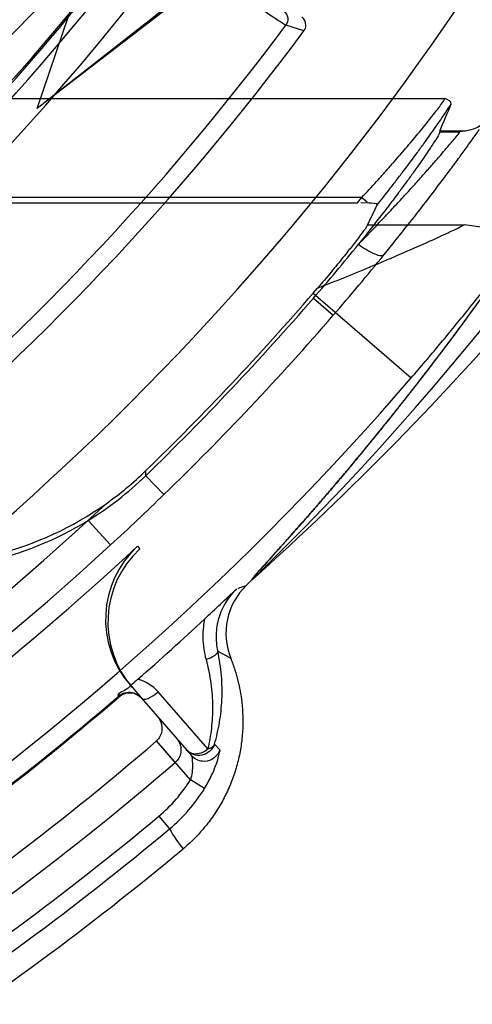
# Model space of a CAD drawing. Header units: millimetres. Extents: x 0 to 297, y 0 to 210.
# Tile 35 of 256: x 147.7771 to 147.8451, y 90.977 to 91.1248. Entities that reach past the tile are written whole.
import ezdxf

# ---------------------------------------------------------------- set-up
doc = ezdxf.new("R2010")
doc.units = ezdxf.units.MM
doc.header["$LTSCALE"] = 16.335
doc.layers.get('0').update_dxf_attribs({"linetype": 'CONTINUOUS'})
for name, color, linetype in [('01_GLOBAL', 7, 'CONTINUOUS'), ('INTFCLR_1', 7, 'CONTINUOUS'), ('INTFCLR_144815', 7, 'CONTINUOUS')]:
    doc.layers.add(name, color=color, linetype=linetype)

msp = doc.modelspace()

# ---------------------------------------------------------------- linework, layer by layer
at = {"color": 7, "linetype": 'Continuous'}
msp.add_circle((148.2308034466, 92.1164639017), 1.9, dxfattribs=at)
at = {"color": 9, "linetype": 'Continuous'}
msp.add_arc((148.2308034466, 92.1164639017), 1.8756493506, 182.9674534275, 267.0325465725, dxfattribs=at)
at = {"layer": '01_GLOBAL', "color": 7, "linetype": 'Continuous'}
msp.add_circle((148.2308034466, 92.1164639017), 1.925, dxfattribs=at)
at = {"layer": 'INTFCLR_1', "color": 6, "linetype": 'Continuous'}
for radius in [0.3017258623, 0.2867456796]:
    msp.add_arc((147.5056636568, 91.35632411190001), radius, 270, 90.00000002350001, dxfattribs=at)
at = {"layer": 'INTFCLR_144815', "color": 6, "linetype": 'Continuous'}
for p, q in [((147.7797297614, 91.11148943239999), (147.8044424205, 91.1838241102)), ((147.8434135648, 91.1613241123), (147.7797297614, 91.11148943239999)), ((147.7823849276, 91.1135671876), (147.8441244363, 91.16091369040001)), ((147.8402515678, 91.1080722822), (147.840236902, 91.107950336)), ((147.8440893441, 91.1080722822), (147.8402515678, 91.1080722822)), ((147.8440893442, 91.1080722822), (147.8432801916, 91.107950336)), ((147.7543419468, 91.0973019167), (147.8278893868, 91.0973019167)), ((147.8296087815, 91.0972448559), (147.8283734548, 91.09729790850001)), ((147.8212175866, 91.0837528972), (147.8218712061, 91.0845122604)), ((147.7940569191, 91.0245656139), (147.7954496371, 91.0229634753)), ((147.8053857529, 91.01536109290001), (147.7979319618, 91.0239263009)), ((147.7919501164, 91.0232721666), (147.7919139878, 91.0232417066))]:
    msp.add_line(p, q, dxfattribs=at)
at = {"layer": 'INTFCLR_144815', "color": 9, "linetype": 'Continuous'}
for p, q in [((147.8198382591, 91.12310105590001), (147.8171258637, 91.12396029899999)), ((147.7726612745, 91.1129641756), (147.8410159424, 91.1129641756)), ((147.840236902, 91.107950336), (147.8432801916, 91.107950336)), ((147.8285332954, 91.09810498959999), (147.7551757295, 91.09810498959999)), ((147.8278893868, 91.0973019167), (147.8285332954, 91.09810498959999)), ((147.8285332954, 91.09810498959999), (147.8293594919, 91.09744422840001)), ((147.8294047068, 91.0940083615), (147.8439354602, 91.0940083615)), ((147.8212175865, 91.08375289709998), (147.8359479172, 91.0710290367)), ((147.8212683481, 91.0830112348), (147.8242478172, 91.08043102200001)), ((147.7960585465, 91.056362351), (147.7961011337, 91.0571328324)), ((147.7988000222, 91.0535305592), (147.7960585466, 91.056362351)), ((147.7874006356, 91.04965049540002), (147.7907831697, 91.0459685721)), ((147.7948054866, 91.04577450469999), (147.7951622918, 91.04539128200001)), ((147.8068776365, 91.03004625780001), (147.8088387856, 91.0289616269)), ((147.7940569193, 91.024565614), (147.7937131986, 91.02496101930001)), ((147.7919995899, 91.0231426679), (147.7919142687, 91.02324194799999)), ((147.7954496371, 91.0229634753), (147.8029327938, 91.0143550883)), ((147.8004934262, 91.0133294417), (147.7976827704, 91.01656273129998)), ((147.8027746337, 91.01072639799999), (147.7976932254, 91.01657188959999)), ((147.8071937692, 91.0152285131), (147.8064031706, 91.0160886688)), ((147.8048955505, 91.00941770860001), (147.8027746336, 91.0107263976)), ((147.7980380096, 91.005266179), (147.799632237, 91.0033519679))]:
    msp.add_line(p, q, dxfattribs=at)
at = {"layer": 'INTFCLR_144815', "color": 6, "linetype": 'Continuous'}
for radius in [0.3190566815, 0.3040475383]:
    msp.add_circle((147.5056636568, 91.35632411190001), radius, dxfattribs=at)
for centre, radius, start, end in [((147.5056636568, 91.35632411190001), 0.4398395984, 313.9937911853, 154.5150993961), ((147.5056636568, 91.35632411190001), 0.3241269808, 308.490992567, 51.50900743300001), ((147.5056636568, 91.35632411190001), 0.391278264, 309.5878226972, 323.4121773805), ((147.5900420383, 91.28331516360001), 0.3059203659, 319.0986670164, 321.0712896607), ((147.505663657, 91.3563241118), 0.4174999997, 314.0715893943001, 319.1075185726), ((147.5056636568, 91.35632411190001), 0.4169764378, 314.1494324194, 319.1799903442), ((147.7612756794, 91.09229014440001), 0.0500065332, 301.4954530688, 314.0723645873), ((147.76127513, 91.09300957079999), 0.04999990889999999, 305.2135773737, 314.1485727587), ((147.7612947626, 91.0929688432), 0.04995510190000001, 263.220990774, 305.2221155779), ((147.761301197, 91.0922432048), 0.0499530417, 263.1498085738, 301.4986237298), ((147.5056636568, 91.35632411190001), 0.4243159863, 293.0433107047, 312.9566892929), ((147.8050338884, 91.03480236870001), 0.0150002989, 132.957876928, 221.0012221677), ((147.8053777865, 91.03440695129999), 0.0150004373, 132.9560125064, 221.0007423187), ((147.3790448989, 91.4928400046), 0.6253806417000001, 312.9182188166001, 313.5211238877), ((147.8181149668, 91.03270159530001), 0.0100019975, 133.9956224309, 201.9582976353), ((147.5056636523, 91.35632411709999), 0.4391850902, 311.1884558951, 312.9488442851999), ((147.7936293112, 91.0212468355), 0.0025000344, 40.99860246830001, 130.6750194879), ((147.5056636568, 91.35632411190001), 0.4393155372, 295.3242082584, 310.6757917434), ((147.5056636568, 91.35632411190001), 0.4480099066, 295.3197252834, 310.6802747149), ((147.5056636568, 91.35632411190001), 0.452294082, 295.3184492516, 310.6815507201), ((147.5056636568, 91.35632411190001), 0.4629607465, 296.2550977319, 309.7449022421)]:
    msp.add_arc(centre, radius, start, end, dxfattribs=at)
at = {"layer": 'INTFCLR_144815', "color": 9, "linetype": 'Continuous'}
for centre, radius, start, end in [((147.5056636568, 91.35632411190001), 0.4080560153, 292.4997540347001, 54.0964566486), ((147.5056636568, 91.35632411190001), 0.3298406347, 314.0862202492, 45.9137797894), ((147.5056636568, 91.35632411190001), 0.3219531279, 313.8592910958, 46.1407088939), ((147.5056636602, 91.3563241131), 0.3681108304, 292.4997540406, 16.610836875), ((147.5056636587, 91.3563241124), 0.3618983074, 311.2505121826, 12.701512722), ((147.5056636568, 91.35632411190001), 0.4164420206, 203.8266800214, 313.0809380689), ((147.5056636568, 91.35632411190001), 0.4214424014, 203.8278898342, 312.5732768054), ((147.5056636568, 91.35632411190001), 0.4364412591, 203.8266800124, 319.1799903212), ((147.5056636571, 91.3563241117), 0.3621400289, 313.0638327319, 323.1640956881), ((147.5056636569, 91.35632411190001), 0.3636235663, 309.832493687, 323.1675063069), ((147.5032546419, 91.3932057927), 0.3841975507, 312.1945882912, 318.3797053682), ((147.5048637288, 91.3840173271), 0.4606470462, 311.8235167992, 326.745087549), ((147.5056636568, 91.35632411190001), 0.3885893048, 309.724476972, 323.2755230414), ((147.5293495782, 91.33583041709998), 0.3901202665, 319.1054919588, 320.8524199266), ((147.5056636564, 91.3563241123), 0.4214414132, 314.0715894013, 319.1075185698), ((147.5052079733, 91.35674792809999), 0.4220628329, 312.5799076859, 314.076015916), ((147.7972821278, 91.0760405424), 0.0387191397, 289.1272192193, 291.0155364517), ((147.5056636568, 91.35632411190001), 0.4391846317, 295.3242563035, 310.6757436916), ((147.7836748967, 91.022510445), 0.0224424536, 309.7916286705, 328.3264794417), ((147.7836619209, 91.0225259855), 0.0249538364, 309.7914037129, 328.3114869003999), ((147.5056636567, 91.3563241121), 0.4568636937, 296.2111854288, 309.7888145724), ((147.5056636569, 91.3563241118), 0.4593548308, 296.2111854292, 309.7888145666), ((147.8248387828, 91.0182727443), 0.0292916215, 210.6230078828, 217.7146727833)]:
    msp.add_arc(centre, radius, start, end, dxfattribs=at)
at = {"layer": 'INTFCLR_144815', "color": 7, "linetype": 'Continuous'}
msp.add_arc((147.4953819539, 91.33621322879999), 0.4328946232, 320.3364534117, 324.1640080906, dxfattribs=at)
at = {"layer": 'INTFCLR_144815', "color": 6, "linetype": 'Continuous'}
for centre, major_axis, ratio, start_param, end_param in [((147.5056636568, 91.2606658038), (0, 0.3780122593), 0.9674516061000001, -1.9863247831, -1.9745975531), ((147.5056636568, 91.26161513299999), (0, 0.3742608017), 0.9674516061, -2.0351378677, -2.0263078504)]:
    msp.add_ellipse(centre, major_axis=major_axis, ratio=ratio, start_param=start_param, end_param=end_param, dxfattribs=at)
at = {"layer": 'INTFCLR_144815', "color": 9, "linetype": 'Continuous'}
for points, knots in [([(147.8171258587, 91.1239602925), (147.8169050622, 91.1240347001), (147.8162794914, 91.1244838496), (147.8149769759, 91.1253019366), (147.8134949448, 91.126342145), (147.8122216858, 91.1272255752), (147.8113704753, 91.12782244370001), (147.8099085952, 91.128850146), (147.8083932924, 91.1299243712), (147.8068243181, 91.1310424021), (147.8056792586, 91.1318601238), (147.8035820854, 91.13336252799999), (147.8014540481, 91.13489614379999), (147.7995912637, 91.1362440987), (147.7983098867, 91.1371728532), (147.7973474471, 91.1378722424), (147.7967048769, 91.13833992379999)], [0, 0, 0, 0, 0.0279811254, 0.09086047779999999, 0.1859092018, 0.244841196, 0.2770726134, 0.3107473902, 0.4594473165, 0.5001328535, 0.5421138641, 0.6284246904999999, 0.8099462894, 0.8571238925, 0.9045571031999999, 1, 1, 1, 1]), ([(147.8168067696, 91.1260693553), (147.8171180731, 91.1258427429), (147.8175755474, 91.12510711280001), (147.817356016, 91.1242694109), (147.8171258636, 91.1239602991)], [0, 0, 0, 0, 0.4997833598, 1, 1, 1, 1]), ([(147.8285333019, 91.09810498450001), (147.8292778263, 91.0989014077), (147.830380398, 91.10010115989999), (147.8318278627, 91.1017050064), (147.833218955, 91.1032686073), (147.8345611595, 91.1048101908), (147.8358459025, 91.1063177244), (147.8367445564, 91.10738939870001), (147.837584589, 91.1084076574), (147.8383555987, 91.10936184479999), (147.8391416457, 91.1103444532), (147.8400253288, 91.1115273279), (147.8407453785, 91.1123892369), (147.8410159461, 91.1129641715)], [0, 0, 0, 0, 0.1683919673, 0.2516636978, 0.3336890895, 0.4916393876, 0.5673603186, 0.6396165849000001, 0.7076609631, 0.7712309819, 0.8291369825, 0.9018563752, 1, 1, 1, 1]), ([(147.8308238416, 91.096969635), (147.8314580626, 91.0977658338), (147.8324553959, 91.09903214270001), (147.8337996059, 91.10077058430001), (147.8351998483, 91.1026067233), (147.8365508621, 91.10441554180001), (147.8378424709, 91.1061843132), (147.8387467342, 91.1074421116), (147.8395917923, 91.108637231), (147.8403689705, 91.10975620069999), (147.8411558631, 91.11091232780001), (147.8416756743, 91.11169742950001), (147.8419597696, 91.1121384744)], [0, 0, 0, 0, 0.1622282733, 0.2568839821, 0.3502198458, 0.5302364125, 0.6166785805, 0.6992671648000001, 0.7771185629, 0.8499495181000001, 0.9163897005, 1, 1, 1, 1]), ([(147.8280261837, 91.09108919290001), (147.8292302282, 91.0923211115), (147.830998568, 91.0941604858), (147.8330233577, 91.0963152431), (147.8341333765, 91.0975095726), (147.8349383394, 91.0983828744), (147.8357182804, 91.0992355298), (147.8367033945, 91.100319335), (147.8378570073, 91.101604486), (147.8391408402, 91.10305458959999), (147.8405581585, 91.10466957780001), (147.8419100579, 91.106293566), (147.8429353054, 91.1074402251), (147.8432801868, 91.1079503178)], [0, 0, 0, 0, 0.2272093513, 0.3365263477, 0.3899991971, 0.4422717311, 0.4931820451, 0.5424167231, 0.6354530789, 0.7209599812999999, 0.7978932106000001, 0.9187841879, 1, 1, 1, 1]), ([(147.8318965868, 91.0895396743), (147.8331163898, 91.09103826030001), (147.8349077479, 91.09327290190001), (147.836954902, 91.09588667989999), (147.8380776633, 91.0973368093), (147.8388924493, 91.0983971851), (147.8396819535, 91.0994324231), (147.8406788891, 91.1007494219), (147.8418473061, 91.1023097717), (147.8431469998, 91.10407039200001), (147.8445932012, 91.10605816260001), (147.8455960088, 91.1074627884), (147.8462061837, 91.108336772)], [0, 0, 0, 0, 0.2453301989, 0.363610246, 0.4215247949, 0.4781795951, 0.5333949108, 0.5868240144, 0.6878963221, 0.7808888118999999, 0.8646674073, 1, 1, 1, 1]), ([(147.8218710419, 91.0845122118), (147.8228614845, 91.0848976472), (147.8251528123, 91.0857999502), (147.8280638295, 91.0869788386), (147.8305868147, 91.0880259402), (147.8323936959, 91.0887879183), (147.8351243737, 91.0899578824), (147.8376795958, 91.0910844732), (147.8400356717, 91.0921572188), (147.8411824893, 91.09268616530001), (147.8424691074, 91.09329228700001), (147.8433725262, 91.09371471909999), (147.8439354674, 91.09400836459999)], [0, 0, 0, 0, 0.1326977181, 0.3074679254, 0.3921253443, 0.4737613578, 0.5523080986, 0.7630455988, 0.8224086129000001, 0.8755394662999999, 0.9207250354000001, 1, 1, 1, 1]), ([(147.8280261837, 91.09108919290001), (147.8288017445, 91.0905238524), (147.8299099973, 91.08983971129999), (147.8312366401, 91.08935175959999), (147.8317867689, 91.0894140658), (147.8318965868, 91.0895396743)], [0, 0, 0, 0, 0.6671704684, 0.8840162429, 1, 1, 1, 1]), ([(147.8359479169, 91.0710290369), (147.8373669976, 91.07267190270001), (147.8401589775, 91.07595659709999), (147.8435645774, 91.0800945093), (147.8461988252, 91.0833737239), (147.848092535, 91.0857689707), (147.8496196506, 91.08773107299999), (147.8509619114, 91.0894760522), (147.8516978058, 91.09044219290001), (147.8521404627, 91.0910269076)], [0, 0, 0, 0, 0.2530594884, 0.5024998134, 0.6246831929, 0.7433732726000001, 0.8584299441, 0.914511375, 1, 1, 1, 1]), ([(147.809695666, 91.0393637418), (147.8093968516, 91.0390771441), (147.8088226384, 91.0384534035), (147.808082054, 91.0374090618), (147.8074746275, 91.0362612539), (147.8070234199, 91.035048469), (147.8067348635, 91.0337918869), (147.8065732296, 91.0321168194), (147.8066948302, 91.0308520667), (147.8068776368, 91.0300462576)], [0, 0, 0, 0, 0.1221892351, 0.2494442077, 0.3768094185, 0.5043356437, 0.6302553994, 0.7561507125, 1, 1, 1, 1]), ([(147.8049002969, 91.03485722), (147.8048245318, 91.0344864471), (147.80467877, 91.0335568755), (147.8045880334, 91.0315068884), (147.8048340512, 91.0298336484), (147.8051241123, 91.0287639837)], [0, 0, 0, 0, 0.1848153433, 0.4587444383, 1, 1, 1, 1]), ([(147.8068776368, 91.03004625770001), (147.8069200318, 91.0297814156), (147.8062372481, 91.0291377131), (147.8055853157, 91.0289046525), (147.8051241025, 91.0287639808)], [0, 0, 0, 0, 0.3574264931, 1, 1, 1, 1]), ([(147.8064031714, 91.01608867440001), (147.8067155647, 91.0171557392), (147.8070928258, 91.0188018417), (147.8074010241, 91.0210469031), (147.8075777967, 91.0233843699), (147.807517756, 91.0264106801), (147.8071499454, 91.02882872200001), (147.8068776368, 91.03004625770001)], [0, 0, 0, 0, 0.2364538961, 0.3580528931, 0.4817206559, 0.7346738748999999, 1, 1, 1, 1]), ([(147.8051241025, 91.0287639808), (147.8054396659, 91.0275885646), (147.8059136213, 91.0252645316), (147.8061249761, 91.0223437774), (147.8060775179, 91.0200960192), (147.8059016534, 91.01795433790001), (147.8056282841, 91.0163809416), (147.8053857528, 91.0153610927)], [0, 0, 0, 0, 0.2697162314, 0.5239746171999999, 0.6472094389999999, 0.7676811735, 1, 1, 1, 1]), ([(147.7954490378, 91.0229629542), (147.7953465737, 91.0230808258), (147.7949472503, 91.0234640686), (147.7937665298, 91.0240283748), (147.7925116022, 91.02371317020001), (147.7919619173, 91.023258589)], [0, 0, 0, 0, 0.1235678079, 0.4356495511, 1, 1, 1, 1]), ([(147.7954490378, 91.0229629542), (147.7957474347, 91.0226199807), (147.7969465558, 91.0231581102), (147.7975854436, 91.0236246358), (147.797931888, 91.0239263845)], [0, 0, 0, 0, 0.4973640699, 1, 1, 1, 1]), ([(147.8064031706, 91.0160886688), (147.8062633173, 91.01568005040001), (147.8057569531, 91.0149228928), (147.8045405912, 91.01432860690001), (147.8031903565, 91.014416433), (147.8024365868, 91.0149259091), (147.8021538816, 91.01525112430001)], [0, 0, 0, 0, 0.2502110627, 0.5004235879, 0.7503535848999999, 1, 1, 1, 1]), ([(147.8021538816, 91.01525112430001), (147.8024285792, 91.0149351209), (147.8035698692, 91.01436618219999), (147.8048222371, 91.0148752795), (147.8053857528, 91.01536109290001)], [0, 0, 0, 0, 0.3601088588, 1, 1, 1, 1]), ([(147.8071937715, 91.0152285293), (147.8070007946, 91.0146359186), (147.8062077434, 91.0136932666), (147.804439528, 91.0133297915), (147.8033407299, 91.01388581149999), (147.8029327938, 91.0143550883)], [0, 0, 0, 0, 0.3621929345, 0.6386449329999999, 1, 1, 1, 1]), ([(147.8048955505, 91.00941770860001), (147.805096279, 91.00974331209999), (147.8054720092, 91.01039554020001), (147.8060427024, 91.0115234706), (147.8065334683, 91.0127097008), (147.8069761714, 91.0138973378), (147.8070805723, 91.01464736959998), (147.8072782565, 91.0151384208), (147.8071937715, 91.0152285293)], [0, 0, 0, 0, 0.182285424, 0.3588122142, 0.6005021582, 0.8007492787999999, 0.9411354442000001, 1, 1, 1, 1]), ([(147.8053857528, 91.0153610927), (147.8055039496, 91.0153902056), (147.8059058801, 91.01551521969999), (147.806283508, 91.01581048), (147.8064031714, 91.01608867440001)], [0, 0, 0, 0, 0.2867132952, 1, 1, 1, 1]), ([(147.8029327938, 91.0143550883), (147.8030289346, 91.0142444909), (147.803028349, 91.0137496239), (147.8031644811, 91.0125806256), (147.8029985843, 91.01146743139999), (147.8027746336, 91.0107263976)], [0, 0, 0, 0, 0.1199986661, 0.3660893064, 1, 1, 1, 1])]:
    msp.add_open_spline(points, degree=3, knots=knots, dxfattribs=at)
at = {"layer": 'INTFCLR_144815', "color": 6, "linetype": 'Continuous'}
for points, knots in [([(147.8198382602, 91.1231010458), (147.8200236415, 91.12335077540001), (147.8202986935, 91.12412790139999), (147.8198836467, 91.1249397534), (147.8195142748, 91.1252081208)], [0, 0, 0, 0, 0.4051870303, 1, 1, 1, 1]), ([(147.840236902, 91.107950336), (147.8401885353, 91.107548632), (147.8395365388, 91.1067255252), (147.8388595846, 91.1055518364), (147.8380526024, 91.1043854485), (147.8372910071, 91.1032820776), (147.8363992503, 91.10202811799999), (147.8353639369, 91.1005987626), (147.834180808, 91.0989983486), (147.8328519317, 91.09723378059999), (147.8313796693, 91.0953185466), (147.8297581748, 91.0932493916), (147.8286230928, 91.0918285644), (147.8280261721, 91.0910892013)], [0, 0, 0, 0, 0.0582374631, 0.1419484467, 0.198906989, 0.2614613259, 0.3351653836, 0.4202963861, 0.5155216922, 0.6216226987, 0.7382481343, 0.8632245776, 1, 1, 1, 1]), ([(147.8465683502, 91.1090945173), (147.8463638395, 91.1088068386), (147.8454828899, 91.10840667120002), (147.8446331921, 91.1081591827), (147.8440893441, 91.1080722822)], [0, 0, 0, 0, 0.3905718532, 1, 1, 1, 1]), ([(147.8294047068, 91.0940083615), (147.8291915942, 91.09356855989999), (147.8285681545, 91.0928000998), (147.8275933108, 91.09147448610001), (147.8266197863, 91.09024828), (147.8256660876, 91.08905977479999), (147.8248216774, 91.0880233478), (147.8238939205, 91.08690162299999), (147.8229035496, 91.08572166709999), (147.8222190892, 91.0849178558), (147.8218712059, 91.0845122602)], [0, 0, 0, 0, 0.1208912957, 0.2419141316, 0.408176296, 0.5077322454, 0.6189391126, 0.7388470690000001, 0.8678200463, 1, 1, 1, 1]), ([(147.8521403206, 91.0910267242), (147.8524137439, 91.0914252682), (147.8513807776, 91.09256634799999), (147.8498526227, 91.0929020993), (147.8482208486, 91.0933596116), (147.846682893, 91.09362783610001), (147.8453484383, 91.0938341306), (147.8444199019, 91.09395148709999), (147.8439354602, 91.0940083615)], [0, 0, 0, 0, 0.157793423, 0.3286121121, 0.5598027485, 0.6943306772, 0.8407539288, 1, 1, 1, 1]), ([(147.8088387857, 91.02896162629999), (147.8090729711, 91.0283804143), (147.8094711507, 91.02727263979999), (147.809932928, 91.0256405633), (147.8102820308, 91.02402366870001), (147.8105417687, 91.0222706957), (147.8106831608, 91.0202717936), (147.8106514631, 91.0180890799), (147.810416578, 91.015825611), (147.8099775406, 91.0135869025), (147.809333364, 91.011404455), (147.8084946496, 91.009290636), (147.8074709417, 91.0072610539), (147.8062691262, 91.005335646), (147.8048966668, 91.0035316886), (147.803366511, 91.0018580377), (147.8022485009, 91.000837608), (147.8016671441, 91.0003541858)], [0, 0, 0, 0, 0.0596224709, 0.1118800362, 0.1612840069, 0.2169162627, 0.2803560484, 0.3517446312, 0.4243453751, 0.4965934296, 0.5685066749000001, 0.6405527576, 0.7126874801, 0.7845037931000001, 0.8562107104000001, 0.9280582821, 1, 1, 1, 1]), ([(147.7948836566, 91.025816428), (147.7945975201, 91.0255660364), (147.7939446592, 91.0250544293), (147.7932967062, 91.0241793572), (147.7916278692, 91.0236451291), (147.7919619, 91.0232585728)], [0, 0, 0, 0, 0.2937446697, 0.6053127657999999, 1, 1, 1, 1]), ([(147.7977762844, 91.0202869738), (147.7980077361, 91.0200207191), (147.7984321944, 91.01931341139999), (147.7986178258, 91.017917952), (147.7981104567, 91.016930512), (147.7976932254, 91.01657188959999)], [0, 0, 0, 0, 0.2600817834, 0.5944045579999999, 1, 1, 1, 1]), ([(147.8007431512, 91.016873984), (147.8009773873, 91.01660452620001), (147.8013406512, 91.01594081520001), (147.801432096, 91.0146078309), (147.8009249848, 91.0137003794), (147.8004934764, 91.0133294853)], [0, 0, 0, 0, 0.2748699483, 0.5619443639, 1, 1, 1, 1])]:
    msp.add_open_spline(points, degree=3, knots=knots, dxfattribs=at)
for points in [[(147.8419597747, 91.1121384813), (147.8421194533, 91.1125247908), (147.8414047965, 91.1128107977), (147.8410159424, 91.1129641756)], [(147.8308238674, 91.09696967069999), (147.831001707, 91.09734495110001), (147.830022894, 91.097213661), (147.8296087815, 91.0972448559)]]:
    msp.add_open_spline(points, degree=3, dxfattribs=at)
at = {"layer": 'INTFCLR_144815', "color": 7, "linetype": 'Continuous'}
for points, knots in [([(147.8120407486, 91.04074218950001), (147.811738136, 91.0404484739), (147.8130961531, 91.04216003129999), (147.8137158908, 91.0427523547), (147.8148421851, 91.0440257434), (147.8159348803, 91.0452295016), (147.8169603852, 91.0463747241), (147.8179335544, 91.04746524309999), (147.8188193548, 91.04846322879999), (147.8198245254, 91.0496020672), (147.8209576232, 91.05089445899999), (147.8222005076, 91.0523230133), (147.8235495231, 91.05388687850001), (147.8249785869, 91.05555909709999), (147.8264958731, 91.05735266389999), (147.828075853, 91.0592407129), (147.8297118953, 91.06121828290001), (147.8313916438, 91.06327316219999), (147.8331251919, 91.0654206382), (147.834920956, 91.0676747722), (147.8367635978, 91.0700202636), (147.8386262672, 91.07242569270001), (147.8405002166, 91.0748813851), (147.8423998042, 91.07740843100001), (147.8443504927, 91.08004443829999), (147.8456611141, 91.0818446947), (147.8463275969, 91.0827679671)], [0, 0, 0, 0, 0.0233124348, 0.0498213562, 0.0795643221, 0.1073954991, 0.1424208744, 0.1637334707, 0.1883389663, 0.216148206, 0.2477154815, 0.2833488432, 0.3208247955, 0.3618854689, 0.4049463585, 0.4506917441, 0.4979801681, 0.5468273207, 0.5974081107, 0.650544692, 0.7061431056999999, 0.7622922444, 0.8187223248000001, 0.8769036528, 0.9370526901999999, 1, 1, 1, 1]), ([(147.8286269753, 91.05990585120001), (147.8282627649, 91.0594664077), (147.8275546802, 91.05861540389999), (147.8265233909, 91.0573853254), (147.8255651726, 91.0562504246), (147.8246733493, 91.0552009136), (147.8237926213, 91.05417053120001), (147.822853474, 91.0530783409), (147.8218450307, 91.0519133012), (147.8208254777, 91.0507434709), (147.8198419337, 91.0496221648), (147.8189007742, 91.0485554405), (147.8180194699, 91.0475620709), (147.8170191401, 91.0464396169), (147.8159933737, 91.04529639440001), (147.8149588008, 91.0441442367), (147.8141019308, 91.0432059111), (147.8132225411, 91.0421936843), (147.812755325, 91.0417954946), (147.8118446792, 91.04055185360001), (147.812040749, 91.0407421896)], [0, 0, 0, 0, 0.06753746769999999, 0.1309989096, 0.1899428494, 0.243295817, 0.2939693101, 0.3503389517, 0.4137436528, 0.476300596, 0.533959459, 0.5902398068, 0.6446247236, 0.6911242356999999, 0.7680477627, 0.8269453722, 0.87265618, 0.9232044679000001, 0.9676650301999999, 1, 1, 1, 1])]:
    msp.add_open_spline(points, degree=3, knots=knots, dxfattribs=at)
at = {"layer": 'INTFCLR_144815', "color": 9, "linetype": 'Continuous'}
msp.add_open_spline([(147.797931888, 91.0239263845), (147.7971472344, 91.02482840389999), (147.796043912, 91.025528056), (147.7948836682, 91.0258164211)], degree=3, dxfattribs=at)

doc.saveas('drawing.dxf')
